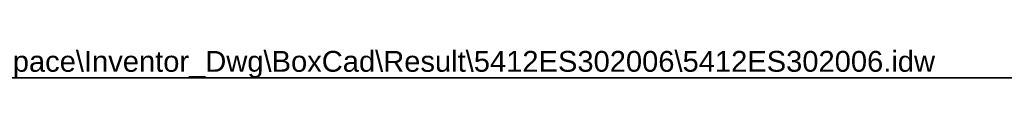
# Model space of a CAD drawing. Header units: inches. Extents: x 0 to 139, y -11 to 90.
# Tile 10 of 14: x 57.83 to 93.35, y 89.26 to 90.34. Entities that reach past the tile are written whole.
import ezdxf

# ---------------------------------------------------------------- set-up
doc = ezdxf.new("R2010")
doc.units = ezdxf.units.IN
doc.header["$LTSCALE"] = 8.352245
doc.header["$MEASUREMENT"] = 0
doc.layers.get('0').update_dxf_attribs({"lineweight": 25})
doc.layers.add('Sketch Geometry(ANSI)', color=7, linetype='Continuous', lineweight=25)
doc.layers.add('Symbols(ANSI)', color=7, linetype='Continuous', lineweight=25)
doc.styles.add('Current-ANSI', font='arial.ttf')

# ---------------------------------------------------------------- blocks, each defined once
blk = doc.blocks.new('Borders 1_EXM - B (Inch)')
at = {"layer": 'Sketch Geometry(ANSI)', "linetype": 'Continuous', "lineweight": 35}
blk.add_line((16.3979, 10.6915), (0.5229, 10.6915), dxfattribs=at)
at = {"layer": 'Symbols(ANSI)', "color": 7, "style": 'Current-ANSI'}
blk.add_attdef('FILENAME_AND_PATH_001', (6.0203, 10.7181), '', height=0.09, dxfattribs=at)

msp = doc.modelspace()

# ---------------------------------------------------------------- block references
at = {"xscale": 8.35224520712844, "yscale": 8.35224520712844, "zscale": 8.35224520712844}
msp.add_blockref('Borders 1_EXM - B (Inch)', (0, 0), dxfattribs=at).add_auto_attribs({'FILENAME_AND_PATH_001': 'C:\\Vault_Workspace\\Inventor_Dwg\\BoxCad\\Result\\5412ES302006\\5412ES302006.idw'})

doc.saveas('drawing.dxf')
